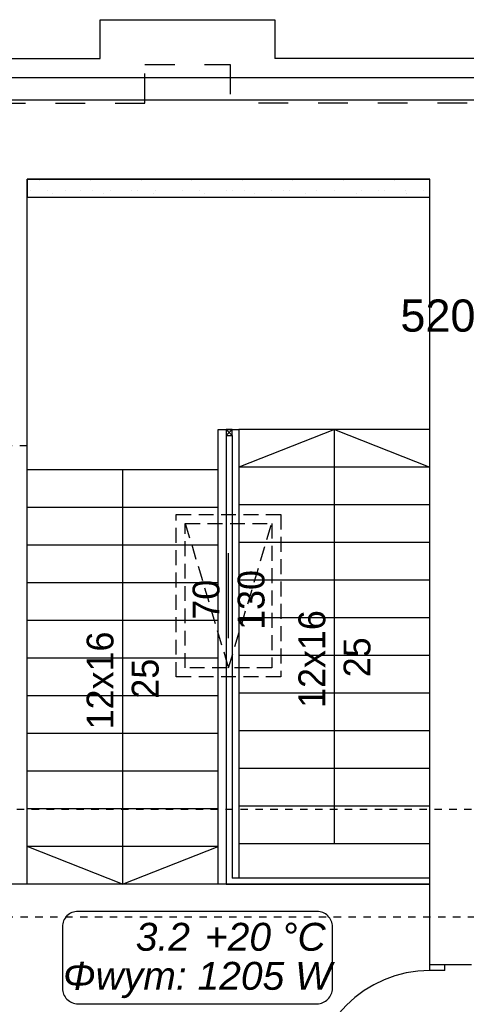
# Model space of a CAD drawing. Header units: millimetres. Extents: x 45180 to 119519, y 31297 to 302414.
# Tile 86 of 97: x 89870 to 92864, y 249123 to 255730. Entities that reach past the tile are written whole.
import ezdxf
from ezdxf.lldxf.tags import DXFTag

# ---------------------------------------------------------------- set-up
doc = ezdxf.new("R2010")
doc.units = ezdxf.units.MM
doc.header["$MEASUREMENT"] = 0
for name, pattern in [('Hidden Line', [100, 50, -50]), ('Krawędzie ukryte', [150, 100, -50]), ('Przerywana', [400, 200, -200])]:
    doc.linetypes.add(name, pattern=pattern)
for name, color, linetype in [('#podkład', 252, 'Continuous'), ('IS_Text_Konstrukcji', 7, 'Continuous'), ('IS_Text_Odbiornikow_Therm', 7, 'Continuous')]:
    doc.layers.add(name, color=color, linetype=linetype)
doc.styles.add('GENERATED_STYLE_5', font='txt')
doc.styles.get("Standard").update_dxf_attribs({"font": 'arial.ttf', "bigfont": 'BIGFONT.SHX'})
tags = doc.linetypes.add('SOLID', pattern=[10, 10, 0]).pattern_tags.tags
tags[6:7] = [DXFTag(74, 4), DXFTag(75, 0), DXFTag(340, '0'), DXFTag(46, 0.0), DXFTag(50, 0.0), DXFTag(44, 0.0), DXFTag(45, 0.0)]
tags[4:5] = [DXFTag(74, 4), DXFTag(75, 0), DXFTag(340, '0'), DXFTag(46, 0.0), DXFTag(50, 0.0), DXFTag(44, 0.0), DXFTag(45, 0.0)]

msp = doc.modelspace()

# ---------------------------------------------------------------- linework, layer by layer
at = {"layer": '#podkład', "linetype": 'Continuous'}
for p, q in [((90410, 255730), (91580, 255730)), ((90410, 255470), (90410, 255730)), ((91580, 255730), (91580, 255470)), ((87210, 255470), (90410, 255470)), ((97860, 255470), (91580, 255470)), ((97860, 255340), (86930, 255340)), ((97860, 255190), (86930, 255190)), ((89920, 254660), (92620, 254660)), ((89920, 254090), (89920, 254660)), ((92620, 254660), (89920, 254660)), ((89920, 254660), (89920, 254540)), ((90004.7, 254649.5), (90004.7, 254649.5)), ((90344.1, 254649.5), (90344.1, 254649.5)), ((90683.5, 254649.5), (90683.5, 254649.5)), ((91023, 254649.5), (91023, 254649.5)), ((91362.4, 254649.5), (91362.4, 254649.5)), ((91701.8, 254649.5), (91701.8, 254649.5)), ((92041.2, 254649.5), (92041.2, 254649.5)), ((92380.6, 254649.5), (92380.6, 254649.5)), ((92620, 254090), (92620, 254660)), ((92620, 254540), (92620, 254660)), ((89941.1, 254585.9), (89941.1, 254585.9)), ((90058.7, 254586.4), (90058.7, 254586.4)), ((90089.6, 254564.7), (90089.6, 254564.7)), ((90178.7, 254586.4), (90178.7, 254586.4)), ((90280.5, 254585.9), (90280.5, 254585.9)), ((90358.7, 254586.4), (90358.7, 254586.4)), ((90429, 254564.7), (90429, 254564.7)), ((90478.7, 254586.4), (90478.7, 254586.4)), ((90619.9, 254585.9), (90619.9, 254585.9)), ((90658.7, 254586.4), (90658.7, 254586.4)), ((90768.4, 254564.7), (90768.4, 254564.7)), ((90778.7, 254586.4), (90778.7, 254586.4)), ((90958.7, 254586.4), (90958.7, 254586.4)), ((90959.3, 254585.9), (90959.3, 254585.9)), ((91078.7, 254586.4), (91078.7, 254586.4)), ((91107.8, 254564.7), (91107.8, 254564.7)), ((91258.7, 254586.4), (91258.7, 254586.4)), ((91298.7, 254585.9), (91298.7, 254585.9)), ((91378.7, 254586.4), (91378.7, 254586.4)), ((91447.2, 254564.7), (91447.2, 254564.7)), ((91558.7, 254586.4), (91558.7, 254586.4)), ((91638.1, 254585.9), (91638.1, 254585.9)), ((91678.7, 254586.4), (91678.7, 254586.4)), ((91786.6, 254564.7), (91786.6, 254564.7)), ((91858.7, 254586.4), (91858.7, 254586.4)), ((91977.6, 254585.9), (91977.6, 254585.9)), ((91978.7, 254586.4), (91978.7, 254586.4)), ((92126, 254564.7), (92126, 254564.7)), ((92158.7, 254586.4), (92158.7, 254586.4)), ((92278.7, 254586.4), (92278.7, 254586.4)), ((92317, 254585.9), (92317, 254585.9)), ((92458.7, 254586.4), (92458.7, 254586.4)), ((92465.5, 254564.7), (92465.5, 254564.7)), ((92578.7, 254586.4), (92578.7, 254586.4)), ((89920, 254540), (92620, 254540)), ((89920, 249930), (89920, 254090)), ((92620, 249390), (92620, 254090)), ((91200, 252710), (91200, 252980)), ((91200, 252980), (91340, 252980)), ((91295, 252980), (91255, 252980)), ((91255, 252980), (91255, 252940)), ((91255, 252940), (91295, 252980)), ((91255, 252980), (91295, 252940)), ((91295, 252940), (91295, 252980)), ((92620, 252980), (91340, 252980)), ((91980, 252980), (91340, 252727.3)), ((91340, 252980), (91340, 250200)), ((91980, 252980), (92620, 252727.3)), ((91980, 250200), (91980, 252980)), ((91255, 252940), (91295, 252940)), ((91255, 252940), (91255, 249970)), ((91295, 252940), (91295, 249970)), ((91200, 252710), (89920, 252710)), ((90560, 252710), (90560, 249930)), ((91200, 249930), (91200, 252710)), ((92620, 252727.3), (91340, 252727.3)), ((91200, 252457.3), (89920, 252457.3)), ((92620, 252474.5), (91340, 252474.5)), ((91200, 252204.5), (89920, 252204.5)), ((92620, 252221.8), (91340, 252221.8)), ((91270, 251580), (91270, 252150)), ((91200, 251951.8), (89920, 251951.8)), ((92620, 251969.1), (91340, 251969.1)), ((92620, 251716.4), (91340, 251716.4)), ((91200, 251699.1), (89920, 251699.1)), ((91200, 251446.4), (89920, 251446.4)), ((92620, 251463.6), (91340, 251463.6)), ((91200, 251193.6), (89920, 251193.6)), ((92620, 251210.9), (91340, 251210.9)), ((91200, 250940.9), (89920, 250940.9)), ((92620, 250958.2), (91340, 250958.2)), ((91200, 250688.2), (89920, 250688.2)), ((92620, 250705.5), (91340, 250705.5)), ((91200, 250435.5), (89920, 250435.5)), ((92620, 250452.7), (91340, 250452.7)), ((92620, 250200), (91340, 250200)), ((91340, 250200), (91340, 249970)), ((91200, 250182.7), (89920, 250182.7)), ((90560, 249930), (89920, 250182.7)), ((90560, 249930), (91200, 250182.7)), ((89920, 249930), (88770, 249930)), ((91200, 249930), (89920, 249930)), ((92620, 249930), (91200, 249930)), ((91255, 249970), (91255, 249930)), ((91255, 249930), (92620, 249930)), ((92620, 249970), (91295, 249970)), ((92620, 249390), (92900, 249390)), ((92620, 249350), (92620, 249390)), ((92720, 249350), (92620, 249350)), ((92720, 249350), (92720, 249390))]:
    msp.add_line(p, q, dxfattribs=at)
at = {"layer": '#podkład', "linetype": 'Przerywana'}
for p, q in [((90710, 255170), (90710, 255430)), ((90710, 255430), (91280, 255430)), ((91280, 255430), (91280, 255170)), ((86910, 255170), (90710, 255170)), ((98470, 255170), (91280, 255170))]:
    msp.add_line(p, q, dxfattribs=at)
at = {"layer": '#podkład', "linetype": 'Hidden Line'}
for p, q in [((89920, 252870), (89410, 252870)), ((92900, 250430), (89175, 250430)), ((62874.5, 249710), (98250, 249710))]:
    msp.add_line(p, q, dxfattribs=at)
at = {"layer": '#podkład', "linetype": 'Krawędzie ukryte'}
for p, q in [((90920, 251320), (90920, 252410)), ((90920, 252410), (91620, 252410)), ((91620, 252410), (91620, 251320)), ((90980, 251380), (90980, 252350)), ((90980, 252350), (91560, 252350)), ((90980, 252350), (91270, 251380)), ((91270, 251380), (91560, 252350)), ((91560, 252350), (91560, 251380)), ((91560, 251380), (90980, 251380)), ((91620, 251320), (90920, 251320))]:
    msp.add_line(p, q, dxfattribs=at)
at = {"layer": '#podkład', "linetype": 'Continuous'}
msp.add_arc((92620, 248560), 790, 90, 180, dxfattribs=at)
at = {"layer": 'IS_Text_Konstrukcji', "linetype": 'SOLID', "ltscale": 10}
msp.add_lwpolyline([(90260.1, 249126.9), (91863.5, 249126.9, 0.414214), (91966.8, 249230.2), (91966.8, 249643.6, 0.414214), (91863.5, 249746.9), (90260.1, 249746.9, 0.414214), (90156.8, 249643.6), (90156.8, 249230.2, 0.414214), (90260.1, 249126.9)], format="xyb", dxfattribs=at)

# ---------------------------------------------------------------- texts
at = {"layer": '#podkład', "linetype": 'Continuous', "style": 'GENERATED_STYLE_5'}
for s, p in [('130', (91511.3, 251635.7)), ('70', (91209.2, 251704.3)), ('12x16', (91918.8, 251112.2)), ('12x16', (90498.8, 250968.6)), ('25', (92221.3, 251317.9)), ('25', (90801.3, 251174.3))]:
    msp.add_text(s, height=180, rotation=90, dxfattribs=at).set_placement(p)
at = {"layer": 'IS_Text_Konstrukcji', "linetype": 'SOLID', "ltscale": 10, "char_height": 187.2}
for s, insert, attachment_point in [('\\fArial|b0|i1;3.2', (91011.8, 249480.1), 9), ('\\fArial|b0|i1;+20 °C', (91111.8, 249480.1), 7), ('\\fArial|b0|i1;Φwym: 1205 W', (91061.8, 249408.1), 2)]:
    msp.add_mtext(s, dxfattribs=dict(at, insert=insert, attachment_point=attachment_point))
at = {"layer": 'IS_Text_Odbiornikow_Therm', "linetype": 'SOLID', "ltscale": 10, "insert": (93512.1, 253852.7), "char_height": 216, "attachment_point": 3}
msp.add_mtext('\\fArial|b0|i0;520 mm', dxfattribs=at)

doc.saveas('drawing.dxf')
